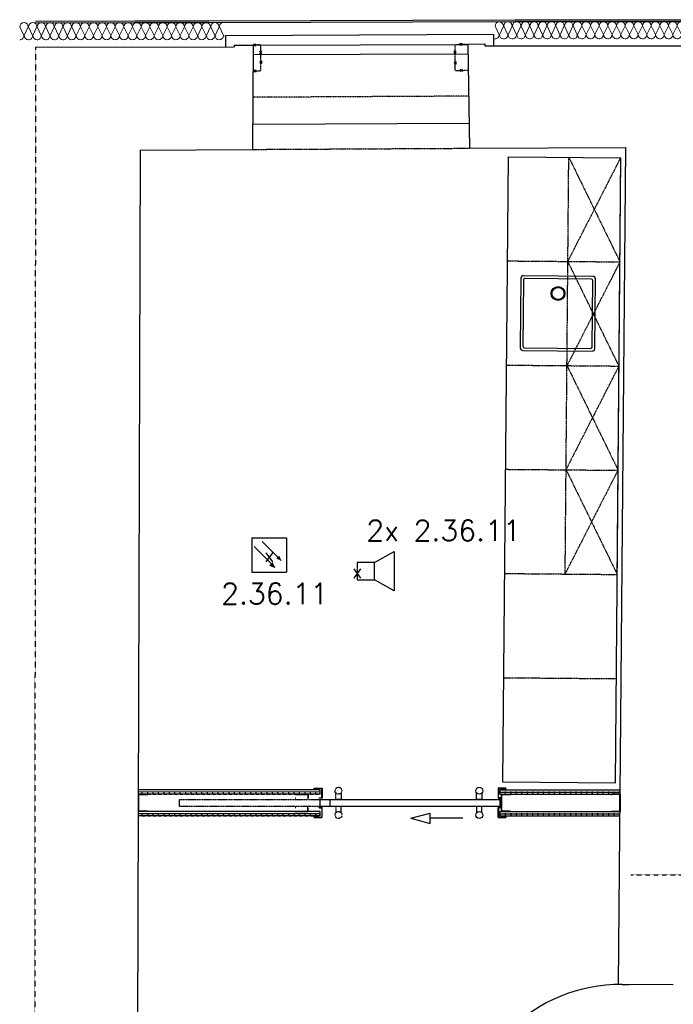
# Model space of a CAD drawing. Header units: millimetres. Extents: x -4577 to 1032787, y -66234 to 201209.
# Tile 2 of 256: x -702 to 3065, y -57117 to -51448. Entities that reach past the tile are written whole.
import ezdxf
from ezdxf.enums import TextEntityAlignment as Align

# ---------------------------------------------------------------- set-up
doc = ezdxf.new("R2010")
doc.units = ezdxf.units.MM
for name, pattern in [('510_5_2OG_ELT_1004$0$11-07-22_DS_2OG$0$AUSGEZOGEN', [0]), ('510_5_2OG_ELT_1004$0$11-07-22_DS_2OG$0$MITTE2_S7', [0.225, 0.125, -0.05, 0, -0.05]), ('510_5_2OG_ELT_1004$0$11-07-22_DS_2OG$0$PUNKT2_S9', [0.075, 0, -0.075]), ('510_5_2OG_ELT_1004$0$11-07-22_DS_2OG$0$STRICHLINIE2_S3', [0.4, 0.25, -0.15]), ('510_5_2OG_ELT_1004$0$11-07-22_DS_2OG$0$STRICHPUNKT2_S5', [0.5, 0.35, -0.05, 0.05, -0.05]), ('510_5_2OG_ELT_1004$0$11-07-22_DS_2OG$0$VERDECKT2_S15', [0.025, 0, -0.025]), ('510_5_2OG_ELT_1004$0$11-07-22_DS_2OG$0$VERDECKT2_S2', [0.17, 0.1, -0.07])]:
    doc.linetypes.add(name, pattern=pattern)
for name, color, linetype in [('510_5_2OG_ELT_1004$0$11-07-22_DS_2OG$0$Bestand', 8, '510_5_2OG_ELT_1004$0$11-07-22_DS_2OG$0$STRICHPUNKT2_S5'), ('510_5_2OG_ELT_1004$0$11-07-22_DS_2OG$0$Mieterausbau', 8, '510_5_2OG_ELT_1004$0$11-07-22_DS_2OG$0$AUSGEZOGEN'), ('510_5_2OG_ELT_1004$0$11-07-22_DS_2OG$0$Möblierung', 8, '510_5_2OG_ELT_1004$0$11-07-22_DS_2OG$0$AUSGEZOGEN'), ('510_5_2OG_ELT_1004$0$11-07-22_DS_2OG$0$Nichttragende_Bauteile', 8, '510_5_2OG_ELT_1004$0$11-07-22_DS_2OG$0$AUSGEZOGEN'), ('510_5_2OG_ELT_1004$0$11-07-22_DS_2OG$0$Tragende_Bauteile', 8, '510_5_2OG_ELT_1004$0$11-07-22_DS_2OG$0$AUSGEZOGEN'), ('510_5_2OG_ELT_1004$0$E__FM_BRANDM', 1, 'Continuous'), ('510_5_2OG_ELT_1004$0$E__FM_SP_6W_R', 83, 'Continuous')]:
    doc.layers.add(name, color=color, linetype=linetype)
doc.layers.add('510_5_2OG_ELT_1004$0$E__SYM3DPOS', color=2, linetype='Continuous', plot=False)
doc.styles.add('510_5_2OG_ELT_1004$0$Standard', font='simplex.shx')
doc.styles.add('510_5_2OG_ELT_1004$0$TXT', font='TXT.SHX', dxfattribs={"width": 0.7})
pattern_1 = [(0, (1911.422, -66876.067), (31.25, 31.25), [15.625, -15.625]), (90, (1911.422, -66876.067), (31.25, 31.25), [15.625, -15.625])]

# ---------------------------------------------------------------- blocks, each defined once
blk = doc.blocks.new('510_5_2OG_ELT_1004$0$rmelder')
at = {"linetype": 'Continuous'}
for p, q in [((-0.0996, 0.0993), (-0.0996, -0.0993)), ((-0.0996, 0.0993), (0.0996, 0.0993)), ((0.0996, 0.0993), (0.0996, -0.0993)), ((0.0027, -0.0576), (0.0322, -0.0697))]:
    blk.add_line(p, q, dxfattribs=at)
for p, q in [((-0.04, 0.0779), (0.0697, -0.0322)), ((-0.0863, 0.049), (0.0322, -0.0697)), ((-0.0996, -0.0993), (0.0996, -0.0993))]:
    blk.add_line(p, q)
for points in [[(0.0027, -0.0576), (0.02, -0.0403), (0.0322, -0.0697), (0.02, -0.0403)], [(0.0406, -0.0203), (0.0579, -0.003), (0.07, -0.0325), (0.0579, -0.003)]]:
    blk.add_solid(points)
at = {"layer": '510_5_2OG_ELT_1004$0$E__FM_BRANDM', "style": '510_5_2OG_ELT_1004$0$TXT', "flags": 1}
blk.add_attdef('EC_APPTAG', (0, 0), '', height=125, dxfattribs=at)
blk = doc.blocks.new('510_5_2OG_ELT_1004$0$I021')
for p, q in [((0.1, 0.05), (0.2125, 0.1125)), ((0.2125, 0.1125), (0.2125, -0.1125)), ((0.1, 0.05), (0, 0.05)), ((0, 0.05), (0, -0.05)), ((0.1, -0.05), (0.1, 0.05)), ((0, -0.05), (0.1, -0.05)), ((0.2125, -0.1125), (0.1, -0.05))]:
    blk.add_line(p, q)
blk = doc.blocks.new('510_5_2OG_ELT_1004$0$11-07-22_DS_2OG$0$MUSTERELEMENT_147')
at = {"layer": '510_5_2OG_ELT_1004$0$11-07-22_DS_2OG$0$Nichttragende_Bauteile', "color": 7, "linetype": '510_5_2OG_ELT_1004$0$11-07-22_DS_2OG$0$AUSGEZOGEN', "lineweight": 18}
for p, q in [((0.1661, 15.3577), (0.1421, 15.4077)), ((0.1911, 15.4077), (0.1671, 15.3577)), ((0.2161, 15.3577), (0.1921, 15.4077)), ((0.2411, 15.4078), (0.2171, 15.3577)), ((0.2661, 15.3578), (0.2421, 15.4078)), ((0.2911, 15.4078), (0.2671, 15.3578)), ((0.3161, 15.3578), (0.2921, 15.4078)), ((0.3411, 15.4078), (0.3171, 15.3578)), ((0.3661, 15.3578), (0.3421, 15.4078)), ((0.3911, 15.4078), (0.3671, 15.3578)), ((0.4161, 15.3578), (0.3921, 15.4078)), ((0.4411, 15.4079), (0.4171, 15.3578)), ((0.4661, 15.3579), (0.4421, 15.4079)), ((0.4911, 15.4079), (0.4671, 15.3579)), ((0.5162, 15.3579), (0.4921, 15.4079)), ((0.5411, 15.4079), (0.5172, 15.3579)), ((0.5662, 15.3579), (0.5421, 15.4079)), ((0.5911, 15.4079), (0.5672, 15.3579)), ((0.6162, 15.3579), (0.5921, 15.4079)), ((0.6412, 15.4079), (0.6172, 15.3579)), ((0.6662, 15.358), (0.6422, 15.4079)), ((0.6912, 15.408), (0.6672, 15.358)), ((0.7162, 15.358), (0.6922, 15.408)), ((0.7412, 15.408), (0.7172, 15.358)), ((0.7662, 15.358), (0.7422, 15.408)), ((0.7912, 15.408), (0.7672, 15.358)), ((0.8162, 15.358), (0.7922, 15.408)), ((0.8412, 15.408), (0.8172, 15.358)), ((0.8662, 15.358), (0.8422, 15.408)), ((0.8912, 15.4081), (0.8672, 15.358)), ((0.9162, 15.3581), (0.8922, 15.4081)), ((0.9412, 15.4081), (0.9172, 15.3581)), ((0.9662, 15.3581), (0.9422, 15.4081)), ((0.9912, 15.4081), (0.9672, 15.3581)), ((1.0163, 15.3581), (0.9922, 15.4081)), ((1.0412, 15.4081), (1.0173, 15.3581)), ((1.0663, 15.3581), (1.0422, 15.4081)), ((1.0912, 15.4081), (1.0673, 15.3581)), ((1.1163, 15.3582), (1.0922, 15.4081)), ((1.1413, 15.4082), (1.1173, 15.3582)), ((1.1663, 15.3582), (1.1423, 15.4082)), ((1.1913, 15.4082), (1.1673, 15.3582)), ((1.2163, 15.3582), (1.1923, 15.4082)), ((1.2413, 15.4082), (1.2173, 15.3582)), ((1.2663, 15.3582), (1.2423, 15.4082)), ((1.2913, 15.4082), (1.2673, 15.3582)), ((1.3163, 15.3582), (1.2923, 15.4082)), ((1.3413, 15.4083), (1.3173, 15.3582)), ((1.3663, 15.3583), (1.3423, 15.4083)), ((1.3913, 15.4083), (1.3673, 15.3583)), ((1.4163, 15.3583), (1.3923, 15.4083)), ((1.4404, 15.4064), (1.4173, 15.3583))]:
    blk.add_line(p, q, dxfattribs=at)
for centre, start_param, end_param in [((0.1666, 15.4077), 3.141593, 6.283185), ((0.2166, 15.4078), 3.141593, 6.283185), ((0.2666, 15.4078), 3.141593, 6.283185), ((0.3166, 15.4078), 3.141593, 6.283185), ((0.3666, 15.4078), 3.141593, 6.283185), ((0.4166, 15.4078), 3.141593, 6.283185), ((0.4666, 15.4079), 3.141593, 6.283185), ((0.5166, 15.4079), 3.141593, 6.283185), ((0.5666, 15.4079), 3.141593, 6.283185), ((0.6167, 15.4079), 3.141593, 6.283185), ((0.6667, 15.408), 3.141593, 6.283185), ((0.7167, 15.408), 3.141593, 6.283185), ((0.7667, 15.408), 3.141593, 6.283185), ((0.8167, 15.408), 3.141593, 6.283185), ((0.8667, 15.408), 3.141593, 6.283185), ((0.9167, 15.4081), 3.141593, 6.283185), ((0.9667, 15.4081), 3.141593, 6.283185), ((1.0167, 15.4081), 3.141593, 6.283185), ((1.0667, 15.4081), 3.141593, 6.283185), ((1.1168, 15.4082), 3.141593, 6.283185), ((1.1668, 15.4082), 3.141593, 6.283185), ((1.2168, 15.4082), 3.141593, 6.283185), ((1.2668, 15.4082), 3.141593, 6.283185), ((1.3168, 15.4083), 3.141593, 6.283185), ((1.3668, 15.4083), 3.141593, 6.283185), ((1.4168, 15.4083), 3.413441, 6.283185), ((0.1416, 15.3577), 1.570796, 3.141593), ((0.1916, 15.3577), 0, 1.570796), ((0.1916, 15.3577), 1.570796, 3.141593), ((0.2416, 15.3578), 0, 1.570796), ((0.2416, 15.3578), 1.570796, 3.141593), ((0.2916, 15.3578), 0, 1.570796), ((0.2916, 15.3578), 1.570796, 3.141593), ((0.3416, 15.3578), 0, 1.570796), ((0.3416, 15.3578), 1.570796, 3.141593), ((0.3916, 15.3578), 0, 1.570796), ((0.3916, 15.3578), 1.570796, 3.141593), ((0.4416, 15.3578), 0, 1.570796), ((0.4416, 15.3578), 1.570796, 3.141593), ((0.4917, 15.3579), 0, 1.570796), ((0.4917, 15.3579), 1.570796, 3.141593), ((0.5417, 15.3579), 0, 1.570796), ((0.5417, 15.3579), 1.570796, 3.141593), ((0.5917, 15.3579), 0, 1.570796), ((0.5917, 15.3579), 1.570796, 3.141593), ((0.6417, 15.3579), 0, 1.570796), ((0.6417, 15.3579), 1.570796, 3.141593), ((0.6917, 15.358), 0, 1.570796), ((0.6917, 15.358), 1.570796, 3.141593), ((0.7417, 15.358), 0, 1.570796), ((0.7417, 15.358), 1.570796, 3.141593), ((0.7917, 15.358), 0, 1.570796), ((0.7917, 15.358), 1.570796, 3.141593), ((0.8417, 15.358), 0, 1.570796), ((0.8417, 15.358), 1.570796, 3.141593), ((0.8917, 15.3581), 0, 1.570796), ((0.8917, 15.3581), 1.570796, 3.141593), ((0.9417, 15.3581), 0, 1.570796), ((0.9417, 15.3581), 1.570796, 3.141593), ((0.9918, 15.3581), 0, 1.570796), ((0.9918, 15.3581), 1.570796, 3.141593), ((1.0418, 15.3581), 0, 1.570796), ((1.0418, 15.3581), 1.570796, 3.141593), ((1.0918, 15.3581), 0, 1.570796), ((1.0918, 15.3581), 1.570796, 3.141593), ((1.1418, 15.3582), 0, 1.570796), ((1.1418, 15.3582), 1.570796, 3.141593), ((1.1918, 15.3582), 0, 1.570796), ((1.1918, 15.3582), 1.570796, 3.141593), ((1.2418, 15.3582), 0, 1.570796), ((1.2418, 15.3582), 1.570796, 3.141593), ((1.2918, 15.3582), 0, 1.570796), ((1.2918, 15.3582), 1.570796, 3.141593), ((1.3418, 15.3583), 0, 1.570796), ((1.3418, 15.3583), 1.570796, 3.141593), ((1.3918, 15.3583), 0, 1.570796), ((1.3918, 15.3583), 1.570796, 3.141593), ((1.4418, 15.3583), 0, 1.513633)]:
    blk.add_ellipse(centre, major_axis=(-0.0245, 0), ratio=0.9999, start_param=start_param, end_param=end_param, dxfattribs=at)
blk = doc.blocks.new('510_5_2OG_ELT_1004$0$11-07-22_DS_2OG$0$MUSTERELEMENT_148')
at = {"layer": '510_5_2OG_ELT_1004$0$11-07-22_DS_2OG$0$Nichttragende_Bauteile', "color": 7, "linetype": '510_5_2OG_ELT_1004$0$11-07-22_DS_2OG$0$AUSGEZOGEN', "lineweight": 18}
for p, q in [((-2.5728, 15.353), (-2.5969, 15.403)), ((-2.5479, 15.4031), (-2.5718, 15.353)), ((-2.5228, 15.3531), (-2.5469, 15.4031)), ((-2.4978, 15.4031), (-2.5218, 15.3531)), ((-2.4728, 15.3531), (-2.4968, 15.4031)), ((-2.4478, 15.4031), (-2.4718, 15.3531)), ((-2.4228, 15.3531), (-2.4468, 15.4031)), ((-2.3978, 15.4031), (-2.4218, 15.3531)), ((-2.3728, 15.3531), (-2.3968, 15.4031)), ((-2.3478, 15.4031), (-2.3718, 15.3531)), ((-2.3228, 15.3531), (-2.3468, 15.4031)), ((-2.2978, 15.4032), (-2.3218, 15.3531)), ((-2.2728, 15.3532), (-2.2968, 15.4032)), ((-2.2478, 15.4032), (-2.2718, 15.3532)), ((-2.2228, 15.3532), (-2.2468, 15.4032)), ((-2.1978, 15.4032), (-2.2218, 15.3532)), ((-2.1728, 15.3532), (-2.1968, 15.4032)), ((-2.1478, 15.4032), (-2.1718, 15.3532)), ((-2.1228, 15.3532), (-2.1468, 15.4032)), ((-2.0978, 15.4033), (-2.1218, 15.3532)), ((-2.0727, 15.3533), (-2.0968, 15.4033)), ((-2.0478, 15.4033), (-2.0717, 15.3533)), ((-2.0227, 15.3533), (-2.0468, 15.4033)), ((-1.9977, 15.4033), (-2.0217, 15.3533)), ((-1.9727, 15.3533), (-1.9967, 15.4033)), ((-1.9477, 15.4033), (-1.9717, 15.3533)), ((-1.9227, 15.3533), (-1.9467, 15.4033)), ((-1.8977, 15.4033), (-1.9217, 15.3533)), ((-1.8727, 15.3534), (-1.8967, 15.4033)), ((-1.8477, 15.4034), (-1.8717, 15.3534)), ((-1.8227, 15.3534), (-1.8467, 15.4034)), ((-1.7977, 15.4034), (-1.8217, 15.3534)), ((-1.7727, 15.3534), (-1.7967, 15.4034)), ((-1.7477, 15.4034), (-1.7717, 15.3534)), ((-1.7227, 15.3534), (-1.7467, 15.4034)), ((-1.6977, 15.4034), (-1.7217, 15.3534)), ((-1.6727, 15.3534), (-1.6967, 15.4034)), ((-1.6477, 15.4035), (-1.6717, 15.3534)), ((-1.6227, 15.3535), (-1.6467, 15.4035)), ((-1.5977, 15.4035), (-1.6217, 15.3535)), ((-1.5726, 15.3535), (-1.5967, 15.4035)), ((-1.5477, 15.4035), (-1.5716, 15.3535)), ((-1.5226, 15.3535), (-1.5467, 15.4035)), ((-1.4976, 15.4035), (-1.5216, 15.3535)), ((-1.4726, 15.3535), (-1.4966, 15.4035)), ((-1.4476, 15.4036), (-1.4716, 15.3535)), ((-1.4226, 15.3536), (-1.4466, 15.4036)), ((-1.421, 15.3549), (-1.4216, 15.3536))]:
    blk.add_line(p, q, dxfattribs=at)
for centre, start_param, end_param in [((-2.5724, 15.403), 3.141593, 6.283185), ((-2.5224, 15.4031), 3.141593, 6.283185), ((-2.4723, 15.4031), 3.141593, 6.283185), ((-2.4223, 15.4031), 3.141593, 6.283185), ((-2.3723, 15.4031), 3.141593, 6.283185), ((-2.3223, 15.4032), 3.141593, 6.283185), ((-2.2723, 15.4032), 3.141593, 6.283185), ((-2.2223, 15.4032), 3.141593, 6.283185), ((-2.1723, 15.4032), 3.141593, 6.283185), ((-2.1223, 15.4032), 3.141593, 6.283185), ((-2.0723, 15.4033), 3.141593, 6.283185), ((-2.0223, 15.4033), 3.141593, 6.283185), ((-1.9722, 15.4033), 3.141593, 6.283185), ((-1.9222, 15.4033), 3.141593, 6.283185), ((-1.8722, 15.4034), 3.141593, 6.283185), ((-1.8222, 15.4034), 3.141593, 6.283185), ((-1.7722, 15.4034), 3.141593, 6.283185), ((-1.7222, 15.4034), 3.141593, 6.283185), ((-1.6722, 15.4035), 3.141593, 6.283185), ((-1.6222, 15.4035), 3.141593, 6.283185), ((-1.5722, 15.4035), 3.141593, 6.283185), ((-1.5222, 15.4035), 3.141593, 6.283185), ((-1.4721, 15.4035), 3.141593, 6.283185), ((-1.4221, 15.4036), 4.665072, 6.283185), ((-2.5973, 15.353), 1.570796, 3.141593), ((-2.5473, 15.353), 0, 1.570796), ((-2.5473, 15.353), 1.570796, 3.141593), ((-2.4973, 15.3531), 0, 1.570796), ((-2.4973, 15.3531), 1.570796, 3.141593), ((-2.4473, 15.3531), 0, 1.570796), ((-2.4473, 15.3531), 1.570796, 3.141593), ((-2.3973, 15.3531), 0, 1.570796), ((-2.3973, 15.3531), 1.570796, 3.141593), ((-2.3473, 15.3531), 0, 1.570796), ((-2.3473, 15.3531), 1.570796, 3.141593), ((-2.2973, 15.3532), 0, 1.570796), ((-2.2973, 15.3532), 1.570796, 3.141593), ((-2.2473, 15.3532), 0, 1.570796), ((-2.2473, 15.3532), 1.570796, 3.141593), ((-2.1973, 15.3532), 0, 1.570796), ((-2.1973, 15.3532), 1.570796, 3.141593), ((-2.1473, 15.3532), 0, 1.570796), ((-2.1473, 15.3532), 1.570796, 3.141593), ((-2.0972, 15.3533), 0, 1.570796), ((-2.0972, 15.3533), 1.570796, 3.141593), ((-2.0472, 15.3533), 0, 1.570796), ((-2.0472, 15.3533), 1.570796, 3.141593), ((-1.9972, 15.3533), 0, 1.570796), ((-1.9972, 15.3533), 1.570796, 3.141593), ((-1.9472, 15.3533), 0, 1.570796), ((-1.9472, 15.3533), 1.570796, 3.141593), ((-1.8972, 15.3533), 0, 1.570796), ((-1.8972, 15.3533), 1.570796, 3.141593), ((-1.8472, 15.3534), 0, 1.570796), ((-1.8472, 15.3534), 1.570796, 3.141593), ((-1.7972, 15.3534), 0, 1.570796), ((-1.7972, 15.3534), 1.570796, 3.141593), ((-1.7472, 15.3534), 0, 1.570796), ((-1.7472, 15.3534), 1.570796, 3.141593), ((-1.6972, 15.3534), 0, 1.570796), ((-1.6972, 15.3534), 1.570796, 3.141593), ((-1.6472, 15.3535), 0, 1.570796), ((-1.6472, 15.3535), 1.570796, 3.141593), ((-1.5971, 15.3535), 0, 1.570796), ((-1.5971, 15.3535), 1.570796, 3.141593), ((-1.5471, 15.3535), 0, 1.570796), ((-1.5471, 15.3535), 1.570796, 3.141593), ((-1.4971, 15.3535), 0, 1.570796), ((-1.4971, 15.3535), 1.570796, 3.141593), ((-1.4471, 15.3535), 0, 1.570796), ((-1.4471, 15.3535), 1.570796, 3.141593), ((-1.3971, 15.3536), 0, 0.232434)]:
    blk.add_ellipse(centre, major_axis=(-0.0245, 0), ratio=0.9999, start_param=start_param, end_param=end_param, dxfattribs=at)
blk = doc.blocks.new('510_5_2OG_ELT_1004')
at = {"layer": '510_5_2OG_ELT_1004$0$11-07-22_DS_2OG$0$Mieterausbau', "linetype": 'Continuous'}
h = blk.add_hatch(dxfattribs=at)
h.set_pattern_fill('MUSTER_NA', color=256, scale=15.625, style=0, pattern_type=2)
h.set_pattern_definition(pattern_1)
h.paths.add_polyline_path([(1030.8, -55907.2), (-19.2, -55907.2), (-19.2, -55882), (1030.8, -55882)], flags=0)
h = blk.add_hatch(dxfattribs=at)
h.set_pattern_fill('MUSTER_NA', color=256, scale=15.625, style=0, pattern_type=2)
h.set_pattern_definition(pattern_1)
h.paths.add_polyline_path([(2758.5, -55907.2), (2065.8, -55907.2), (2065.8, -55882.2), (2758.5, -55882.2)], flags=0)
h = blk.add_hatch(dxfattribs=at)
h.set_pattern_fill('MUSTER_NA', color=256, scale=15.625, style=0, pattern_type=2)
h.set_pattern_definition(pattern_1)
h.paths.add_polyline_path([(1030.8, -56032.2), (-19.2, -56032.2), (-19.2, -56007), (1030.8, -56007)], flags=0)
h = blk.add_hatch(dxfattribs=at)
h.set_pattern_fill('MUSTER_NA', color=256, scale=15.625, style=0, pattern_type=2)
h.set_pattern_definition(pattern_1)
h.paths.add_polyline_path([(2758.5, -56032.2), (2065.8, -56032.2), (2065.8, -56007.2), (2758.5, -56007.2)], flags=0)
at = {"layer": '510_5_2OG_ELT_1004$0$11-07-22_DS_2OG$0$Bestand', "linetype": '510_5_2OG_ELT_1004$0$11-07-22_DS_2OG$0$AUSGEZOGEN'}
for p, q in [((2029.1, -51532), (484.1, -51540.4)), ((2029.1, -51532), (2029.5, -51598.6)), ((484.1, -51540.4), (484.3, -51603.1)), ((1880.2, -51587.8), (1979.4, -51587.3)), ((1880.2, -51587.8), (1890.2, -52187.8)), ((1979.4, -51587.3), (1979.5, -51598.9)), ((-610.3, -51605.8), (534.5, -51603)), ((534.4, -51594.6), (643.7, -51594)), ((534.4, -51594.6), (534.5, -51603)), ((643.7, -51594), (640.2, -52194.5)), ((1979.5, -51598.9), (3111.9, -51597.5)), ((641, -52049.5), (1887.8, -52042.8)), ((-8, -52198), (-26.8, -58411.4)), ((-8, -52198), (640.2, -52194.5)), ((1890.2, -52187.8), (2791.8, -52182.9)), ((2750.2, -57002.8), (2791.8, -52182.9)), ((3065.2, -57005.5), (2750.2, -57002.8)), ((2770.2, -57002.7), (2808.3, -57003))]:
    blk.add_line(p, q, dxfattribs=at)
at = {"layer": '510_5_2OG_ELT_1004$0$11-07-22_DS_2OG$0$Bestand', "linetype": '510_5_2OG_ELT_1004$0$11-07-22_DS_2OG$0$MITTE2_S7'}
blk.add_line((-610.3, -51605.8), (-621.2, -65024.4), dxfattribs=at)
at = {"layer": '510_5_2OG_ELT_1004$0$11-07-22_DS_2OG$0$Bestand', "linetype": '510_5_2OG_ELT_1004$0$11-07-22_DS_2OG$0$STRICHLINIE2_S3'}
blk.add_line((1885.2, -51887.8), (641.9, -51894.5), dxfattribs=at)
at = {"layer": '510_5_2OG_ELT_1004$0$11-07-22_DS_2OG$0$Bestand', "linetype": '510_5_2OG_ELT_1004$0$11-07-22_DS_2OG$0$PUNKT2_S9'}
blk.add_line((640.2, -52194.5), (1890.2, -52187.8), dxfattribs=at)
at = {"layer": '510_5_2OG_ELT_1004$0$11-07-22_DS_2OG$0$Bestand', "linetype": '510_5_2OG_ELT_1004$0$11-07-22_DS_2OG$0$AUSGEZOGEN'}
blk.add_arc((2762.3, -57917.7), 915, 89.5049, 179.5049, dxfattribs=at)
at = {"layer": '510_5_2OG_ELT_1004$0$11-07-22_DS_2OG$0$Mieterausbau', "linetype": '510_5_2OG_ELT_1004$0$11-07-22_DS_2OG$0$AUSGEZOGEN'}
for p, q in [((1030.8, -55882.2), (-19.2, -55882)), ((1030.8, -55894.7), (-19.2, -55894.5)), ((995.8, -55872.2), (1040.8, -55872.2)), ((995.8, -55882.2), (995.8, -55872.2)), ((997.3, -55882.2), (995.8, -55882.2)), ((1039.3, -55873.7), (997.3, -55873.7)), ((997.3, -55873.7), (997.3, -55882.2)), ((1030.8, -55907.2), (1030.8, -55882.2)), ((1039.3, -55928.7), (1039.3, -55873.7)), ((1040.8, -55872.2), (1040.8, -55930.2)), ((1931.8, -55937), (1931.8, -55900.4)), ((1961.8, -55900.4), (1961.8, -55937)), ((2055.8, -55872.2), (2055.8, -55930.2)), ((2100.8, -55872.2), (2055.8, -55872.2)), ((2057.3, -55928.7), (2057.3, -55873.7)), ((2057.3, -55873.7), (2099.3, -55873.7)), ((2065.8, -55907.2), (2065.8, -55882.2)), ((2065.8, -55882.2), (2758.5, -55882.2)), ((2065.8, -55894.7), (2758.5, -55894.7)), ((2099.3, -55873.7), (2099.3, -55882.2)), ((2099.3, -55882.2), (2100.8, -55882.2)), ((2100.8, -55882.2), (2100.8, -55872.2)), ((1030.8, -55907.2), (-19.2, -55907)), ((-16.9, -55907.2), (33.1, -55907.2)), ((-16.9, -56007.2), (-16.9, -55907.2)), ((-16.9, -55907.2), (-16.9, -56007.2)), ((-15.4, -55908.7), (33.1, -55908.7)), ((-15.4, -56005.7), (-15.4, -55908.7)), ((33.1, -55907.2), (33.1, -55912.2)), ((885.8, -55907), (960.8, -55907)), ((890.8, -55929.5), (885.8, -55929.5)), ((887.3, -55908.5), (959.3, -55908.5)), ((960.8, -55929.5), (955.8, -55929.5)), ((959.3, -55908.5), (959.3, -55929.5)), ((960.8, -55907), (960.8, -55929.5)), ((1024.3, -55928.7), (1039.3, -55928.7)), ((1024.3, -55930.2), (1024.3, -55928.7)), ((1040.8, -55930.2), (1024.3, -55930.2)), ((1029.8, -55977.2), (1029.8, -55937.2)), ((1029.8, -55937.2), (2066.8, -55937.2)), ((1150.8, -55937), (1120.8, -55937)), ((1961.8, -55937), (1931.8, -55937)), ((2055.8, -55930.2), (2070.8, -55930.2)), ((2072.3, -55928.7), (2057.3, -55928.7)), ((2065.8, -55907.2), (2758.5, -55907.2)), ((2066.8, -55977.2), (2066.8, -55937.2)), ((2070.8, -55930.2), (2070.8, -55984.2)), ((2072.3, -55985.7), (2072.3, -55928.7)), ((2075.8, -55907.2), (2125.8, -55907.2)), ((2075.8, -56007.2), (2075.8, -55907.2)), ((2075.8, -55907.2), (2075.8, -56007.2)), ((2077.3, -55908.7), (2125.8, -55908.7)), ((2077.3, -56005.7), (2077.3, -55908.7)), ((2125.8, -55907.2), (2125.8, -55912.2)), ((2758.5, -55907.2), (2708.5, -55907.2)), ((2708.5, -55907.2), (2708.5, -55912.2)), ((2757, -55908.7), (2708.5, -55908.7)), ((2757, -56005.7), (2757, -55908.7)), ((2758.5, -56007.2), (2758.5, -55907.2)), ((2758.5, -55907.2), (2758.5, -56007.2)), ((1030.8, -56007.2), (-19.2, -56007)), ((33.1, -56007.2), (-16.9, -56007.2)), ((33.1, -56005.7), (-15.4, -56005.7)), ((33.1, -56002.2), (33.1, -56007.2)), ((890.8, -55984.9), (885.8, -55984.9)), ((885.8, -56007.4), (960.8, -56007.4)), ((887.3, -56005.9), (959.3, -56005.9)), ((960.8, -55984.9), (955.8, -55984.9)), ((959.3, -56005.9), (959.3, -55984.9)), ((960.8, -56007.4), (960.8, -55984.9)), ((1040.8, -55984.2), (1024.3, -55984.2)), ((1024.3, -55985.7), (1024.3, -55984.2)), ((1024.3, -55985.7), (1039.3, -55985.7)), ((2066.8, -55977.2), (1029.8, -55977.2)), ((1030.8, -56032.2), (1030.8, -56007.2)), ((1039.3, -55985.7), (1039.3, -56040.7)), ((1040.8, -56042.2), (1040.8, -55984.2)), ((1150.8, -55977.4), (1120.8, -55977.4)), ((1961.8, -55977.4), (1931.8, -55977.4)), ((1931.8, -55977.4), (1931.8, -56014)), ((1961.8, -56014), (1961.8, -55977.4)), ((2055.8, -55984.2), (2070.8, -55984.2)), ((2055.8, -56042.2), (2055.8, -55984.2)), ((2072.3, -55985.7), (2057.3, -55985.7)), ((2057.3, -55985.7), (2057.3, -56040.7)), ((2065.8, -56032.2), (2065.8, -56007.2)), ((2065.8, -56007.2), (2758.5, -56007.2)), ((2125.8, -56007.2), (2075.8, -56007.2)), ((2125.8, -56005.7), (2077.3, -56005.7)), ((2125.8, -56002.2), (2125.8, -56007.2)), ((2708.5, -56002.2), (2708.5, -56007.2)), ((2708.5, -56005.7), (2757, -56005.7)), ((2708.5, -56007.2), (2758.5, -56007.2)), ((1030.8, -56019.7), (-19.2, -56019.5)), ((1030.8, -56032.2), (-19.2, -56032)), ((995.8, -56042.2), (995.8, -56032.2)), ((997.3, -56032.2), (995.8, -56032.2)), ((1040.8, -56042.2), (995.8, -56042.2)), ((997.3, -56032.2), (997.3, -56040.7)), ((997.3, -56040.7), (1039.3, -56040.7)), ((1553.2, -56045.7), (1663, -56016.3)), ((1553.2, -56045.7), (1663, -56075.2)), ((1663, -56075.2), (1663, -56016.3)), ((1851.6, -56045.7), (1663, -56045.7)), ((2055.8, -56042.2), (2100.8, -56042.2)), ((2099.3, -56040.7), (2057.3, -56040.7)), ((2065.8, -56019.7), (2758.5, -56019.7)), ((2065.8, -56032.2), (2758.5, -56032.2)), ((2099.3, -56032.2), (2099.3, -56040.7)), ((2099.3, -56032.2), (2100.8, -56032.2)), ((2100.8, -56042.2), (2100.8, -56032.2))]:
    blk.add_line(p, q, dxfattribs=at)
at = {"layer": '510_5_2OG_ELT_1004$0$11-07-22_DS_2OG$0$Mieterausbau', "linetype": '510_5_2OG_ELT_1004$0$11-07-22_DS_2OG$0$VERDECKT2_S15'}
for p, q in [((1120.8, -55937), (1120.8, -55900.4)), ((1150.8, -55900.4), (1150.8, -55937)), ((218.8, -55977.2), (218.8, -55937.2)), ((218.8, -55937.2), (1088.2, -55937.2)), ((1088.2, -55977.2), (1088.2, -55937.2)), ((1088.2, -55977.2), (218.8, -55977.2)), ((1120.8, -55977.4), (1120.8, -56014)), ((1150.8, -56014), (1150.8, -55977.4))]:
    blk.add_line(p, q, dxfattribs=at)
for centre in [(1135.8, -55887.2), (1135.8, -56027.2)]:
    blk.add_circle(centre, 20, dxfattribs=at)
at = {"layer": '510_5_2OG_ELT_1004$0$11-07-22_DS_2OG$0$Mieterausbau', "linetype": '510_5_2OG_ELT_1004$0$11-07-22_DS_2OG$0$AUSGEZOGEN'}
for centre in [(1946.8, -55887.2), (1946.8, -56027.2)]:
    blk.add_circle(centre, 20, dxfattribs=at)
at = {"layer": '510_5_2OG_ELT_1004$0$11-07-22_DS_2OG$0$Möblierung', "linetype": '510_5_2OG_ELT_1004$0$11-07-22_DS_2OG$0$AUSGEZOGEN'}
for p, q in [((2112.7, -52236.5), (2081.6, -55836.4)), ((2112.7, -52236.5), (2762.6, -52242.1)), ((2731.5, -55842), (2762.6, -52242.1)), ((2186.6, -52937.2), (2183.2, -53337.2)), ((2201.5, -52947.3), (2198.2, -53327.3)), ((2601.7, -52925.8), (2201.7, -52922.3)), ((2591.6, -52940.7), (2211.6, -52937.4)), ((2598.2, -53330.8), (2601.5, -52950.8)), ((2613.1, -53340.9), (2616.6, -52940.9)), ((2208.2, -53337.4), (2588.1, -53340.7)), ((2198, -53352.3), (2598, -53355.8)), ((2081.6, -55836.4), (2731.5, -55842))]:
    blk.add_line(p, q, dxfattribs=at)
at = {"layer": '510_5_2OG_ELT_1004$0$11-07-22_DS_2OG$0$Möblierung', "linetype": '510_5_2OG_ELT_1004$0$11-07-22_DS_2OG$0$VERDECKT2_S2'}
for p, q in [((2441.9, -54639.5), (2462.7, -52239.5)), ((2457.5, -52839.5), (2762.6, -52242.1)), ((2462.7, -52239.5), (2757.5, -52842.1)), ((2741.9, -54642.1), (2762.6, -52242.1)), ((2107.5, -52836.5), (2457.5, -52839.5)), ((2457.5, -52839.5), (2757.5, -52842.1)), ((2752.3, -53442.1), (2457.5, -52839.5)), ((2757.5, -52842.1), (2452.3, -53439.5)), ((2102.3, -53436.5), (2452.3, -53439.5)), ((2447.1, -54039.5), (2752.3, -53442.1)), ((2452.3, -53439.5), (2752.3, -53442.1)), ((2452.3, -53439.5), (2747.1, -54042.1)), ((2097.1, -54036.5), (2447.1, -54039.5)), ((2441.9, -54639.5), (2747.1, -54042.1)), ((2447.1, -54039.5), (2747.1, -54042.1)), ((2447.1, -54039.5), (2741.9, -54642.1)), ((2091.9, -54636.4), (2441.9, -54639.5)), ((2441.9, -54639.5), (2741.9, -54642.1)), ((2086.7, -55236.4), (2436.7, -55239.4)), ((2436.7, -55239.4), (2736.7, -55242))]:
    blk.add_line(p, q, dxfattribs=at)
at = {"layer": '510_5_2OG_ELT_1004$0$11-07-22_DS_2OG$0$Möblierung', "linetype": '510_5_2OG_ELT_1004$0$11-07-22_DS_2OG$0$AUSGEZOGEN'}
for radius in [40, 35]:
    blk.add_circle((2400.9, -53024), radius, dxfattribs=at)
for centre, radius, start, end in [((2201.6, -52937.3), 15, 89.5047, 179.5047), ((2211.5, -52947.4), 10, 89.5047, 179.5047), ((2591.5, -52950.7), 10, 359.5047, 89.5047), ((2601.6, -52940.8), 15, 359.5047, 89.5047), ((2198.2, -53337.3), 15, 179.5047, 269.5047), ((2208.2, -53327.4), 10, 179.5047, 269.5047), ((2588.2, -53330.7), 10, 269.5047, 359.5047), ((2598.1, -53340.8), 15, 269.5047, 359.5047)]:
    blk.add_arc(centre, radius, start, end, dxfattribs=at)
at = {"layer": '510_5_2OG_ELT_1004$0$11-07-22_DS_2OG$0$Nichttragende_Bauteile', "linetype": '510_5_2OG_ELT_1004$0$11-07-22_DS_2OG$0$AUSGEZOGEN'}
for p, q in [((-610.6, -51455.8), (-38.3, -51454.4)), ((-610.6, -51465.8), (-38.2, -51464.4)), ((-38.3, -51454.4), (388.2, -51453.4)), ((-38.2, -51464.4), (388.2, -51463.4)), ((388.2, -51453.4), (2152.7, -51448.7)), ((388.2, -51463.4), (2152.8, -51458.7)), ((2152.7, -51448.7), (2985.4, -51447.6)), ((2152.8, -51458.7), (2985.4, -51457.6)), ((2985.4, -51447.6), (3224.8, -51447.9)), ((2985.4, -51457.6), (3224.8, -51457.9)), ((643.7, -51593.4), (1877.1, -51589.6)), ((645.5, -51586.6), (658.7, -51599.9)), ((658.7, -51586.6), (645.5, -51599.9)), ((1835.5, -51582.7), (1848.7, -51596)), ((1848.7, -51582.7), (1835.5, -51596)), ((644.3, -51648.4), (1877.8, -51643.4)), ((681, -51628.4), (694.2, -51641.7)), ((694.2, -51628.4), (681, -51641.7)), ((1801, -51626.7), (1814.3, -51639.9)), ((1814.3, -51626.7), (1801, -51639.9)), ((681.6, -51685.6), (694.9, -51698.8)), ((694.9, -51685.6), (681.6, -51698.8)), ((1801.8, -51689.7), (1815, -51702.9)), ((1815, -51689.7), (1801.8, -51702.9)), ((647.2, -51736.6), (660.5, -51749.9)), ((660.5, -51736.6), (647.2, -51749.9)), ((1837.3, -51732.7), (1850.5, -51745.9)), ((1850.5, -51732.7), (1837.3, -51745.9)), ((2741.3, -54717.1), (2742.3, -54592.1))]:
    blk.add_line(p, q, dxfattribs=at)
at = {"layer": '510_5_2OG_ELT_1004$0$11-07-22_DS_2OG$0$Tragende_Bauteile', "linetype": '510_5_2OG_ELT_1004$0$11-07-22_DS_2OG$0$VERDECKT2_S15'}
for p, q in [((687.1, -51592.9), (643.7, -51594)), ((688.8, -51742.8), (687.1, -51592.9)), ((1807.1, -51589.7), (1877.1, -51588.9)), ((1808.9, -51739.7), (1807.1, -51589.7)), ((688.8, -51742.8), (645.4, -51744)), ((1808.9, -51739.7), (1878.9, -51738.9))]:
    blk.add_line(p, q, dxfattribs=at)
at = {"layer": '510_5_2OG_ELT_1004$0$11-07-22_DS_2OG$0$Tragende_Bauteile', "linetype": '510_5_2OG_ELT_1004$0$11-07-22_DS_2OG$0$MITTE2_S7'}
blk.add_line((2819.5, -56371.1), (5951, -56371.1), dxfattribs=at)
at = {"layer": '510_5_2OG_ELT_1004$0$11-07-22_DS_2OG$0$Nichttragende_Bauteile', "linetype": '510_5_2OG_ELT_1004$0$11-07-22_DS_2OG$0$AUSGEZOGEN', "xscale": 1000, "yscale": 1000, "zscale": 1000}
for name in ['510_5_2OG_ELT_1004$0$11-07-22_DS_2OG$0$MUSTERELEMENT_148', '510_5_2OG_ELT_1004$0$11-07-22_DS_2OG$0$MUSTERELEMENT_147']:
    blk.add_blockref(name, (1895.8, -66891.7), dxfattribs=at)
at = {"layer": '510_5_2OG_ELT_1004$0$E__FM_BRANDM', "lineweight": 25}
ref = blk.add_blockref('510_5_2OG_ELT_1004$0$rmelder', (736.3, -54530.1), dxfattribs=dict(at, xscale=1000, yscale=1000, zscale=1000))
ref.add_attrib('EC_3DPOS', 'x', dxfattribs={"layer": '510_5_2OG_ELT_1004$0$E__SYM3DPOS', "height": 80, "style": '510_5_2OG_ELT_1004$0$TXT'}).set_placement((736.3, -54530.1), align=Align.MIDDLE)
at = {"layer": '510_5_2OG_ELT_1004$0$E__FM_SP_6W_R', "linetype": 'Continuous', "lineweight": 25}
ref = blk.add_blockref('510_5_2OG_ELT_1004$0$I021', (1243.5, -54623.2), dxfattribs=dict(at, xscale=1000, yscale=1000, zscale=1000))
ref.add_attrib('EC_3DPOS', 'x', dxfattribs={"layer": '510_5_2OG_ELT_1004$0$E__SYM3DPOS', "linetype": 'Continuous', "lineweight": 0, "height": 80, "style": '510_5_2OG_ELT_1004$0$Standard'}).set_placement((1243.5, -54623.2), align=Align.MIDDLE)
at = {"layer": '510_5_2OG_ELT_1004$0$E__FM_BRANDM', "lineweight": 25, "insert": (459.3, -54692.4), "char_height": 120, "width": 2427.901, "attachment_point": 1, "style": '510_5_2OG_ELT_1004$0$Standard'}
blk.add_mtext('2.36.11', dxfattribs=at)
at = {"layer": '510_5_2OG_ELT_1004$0$E__FM_SP_6W_R', "linetype": 'Continuous', "lineweight": 25, "insert": (1296, -54328.9), "char_height": 120, "width": 2427.901, "attachment_point": 1, "style": '510_5_2OG_ELT_1004$0$Standard'}
blk.add_mtext('2x 2.36.11', dxfattribs=at)

msp = doc.modelspace()

# ---------------------------------------------------------------- block references
msp.add_blockref('510_5_2OG_ELT_1004', (0, -0.1))

doc.saveas('drawing.dxf')
